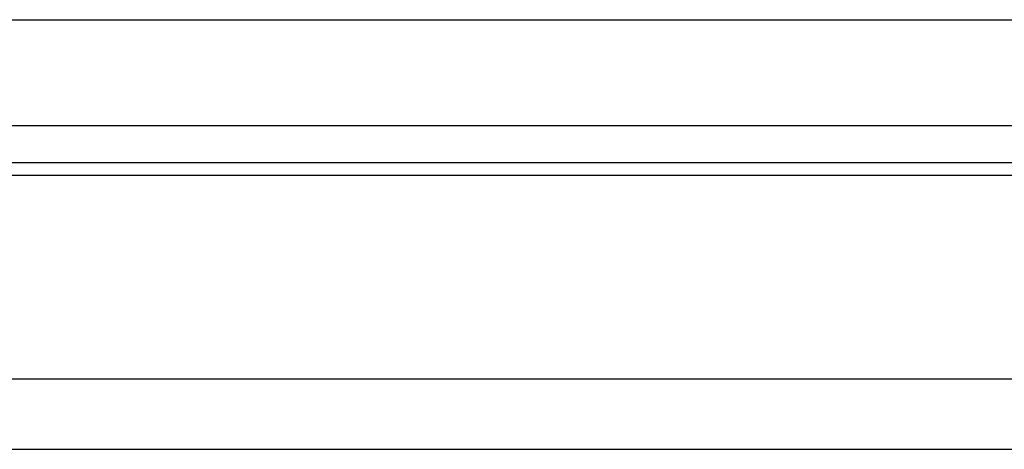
# Model space of a CAD drawing. Header units: millimetres. Extents: x 8 to 287, y -34 to 54.
# Tile 4 of 51: x 198 to 212, y -21 to -15. Entities that reach past the tile are written whole.
import ezdxf

# ---------------------------------------------------------------- set-up
doc = ezdxf.new("R2010")
doc.units = ezdxf.units.MM
doc.header["$LTSCALE"] = 0.15
doc.layers.add('OUT', color=3, linetype='CONTINUOUS')

msp = doc.modelspace()

# ---------------------------------------------------------------- linework, layer by layer
at = {"layer": 'OUT', "color": 0, "linetype": 'Continuous'}
msp.add_line((173.444, -14.921), (251.444, -14.921), dxfattribs=at)
at = {"layer": 'OUT', "color": 0}
for p, q in [((173.444, -16.421), (251.444, -16.421)), ((137.759, -16.948), (279.149, -16.948)), ((137.754, -17.128), (279.149, -17.128)), ((137.191, -20.021), (279.149, -20.021)), ((103.039, -21.021), (279.149, -21.021))]:
    msp.add_line(p, q, dxfattribs=at)

doc.saveas('drawing.dxf')
